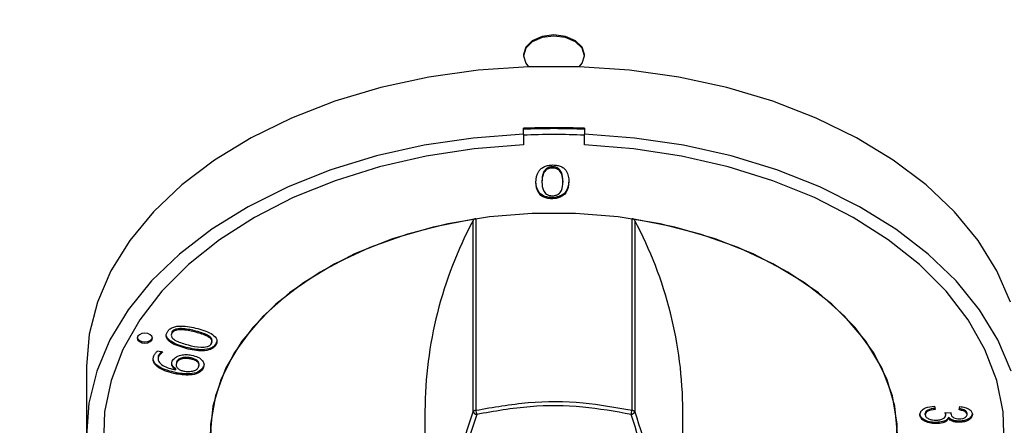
# Model space of a CAD drawing. Header units: millimetres. Extents: x 5 to 415, y 5 to 292.
# Tile 7 of 23: x 158 to 170, y 42 to 47. Entities that reach past the tile are written whole.
import ezdxf

# ---------------------------------------------------------------- set-up
doc = ezdxf.new("R2010")
doc.units = ezdxf.units.MM
doc.layers.add('ZEICHNUNG', color=7, linetype='Continuous')
doc.styles.add('SLDTEXTSTYLE0', font='TXT', dxfattribs={"width": 0.75})
doc.dimstyles.new('SLDDIMSTYLE0', dxfattribs={"dimtxt": 3.5, "dimasz": 3.302, "dimexe": 0, "dimexo": 0.0625, "dimgap": 0.875, "dimtad": 1, "dimdec": 0, "dimlfac": 5, "dimrnd": 1e-09, "dimzin": 12, "dimdsep": 46, "dimtxsty": 'SLDTEXTSTYLE0', "dimsah": 1, "dimcen": 0.09, "dimadec": 0, "dimazin": 3, "dimtfac": 1, "dimtdec": 0, "dimtofl": 0, "dimtmove": 0, "dimatfit": 3, "dimfxl": 1, "dimfrac": 2, "dimtolj": 1, "dimtzin": 12, "dimarcsym": 0})
doc.dimstyles.new('SLDDIMSTYLE2', dxfattribs={"dimtxt": 3.5, "dimasz": 3.302, "dimexe": 0, "dimexo": 0.0625, "dimgap": 0.875, "dimtad": 1, "dimdec": 0, "dimlfac": 5, "dimrnd": 1e-09, "dimzin": 12, "dimdsep": 46, "dimtxsty": 'SLDTEXTSTYLE0', "dimsah": 1, "dimcen": 0, "dimadec": 0, "dimazin": 3, "dimtfac": 1, "dimtdec": 0, "dimtofl": 0, "dimtmove": 0, "dimatfit": 3, "dimfxl": 1, "dimfrac": 2, "dimtolj": 1, "dimtzin": 12, "dimarcsym": 0})

# ---------------------------------------------------------------- blocks, each defined once
blk = doc.blocks.new('_D_8')
at = {"layer": 'ZEICHNUNG', "color": 7, "transparency": 16777216}
for q in [(164.576, 64.242), (193.579, 35.239)]:
    blk.add_line((168.819, 59.999), q, dxfattribs=at)
blk.add_solid([(168.819, 59.999), (170.794, 57.305), (171.513, 58.024)], dxfattribs=at)
at = {"layer": 'ZEICHNUNG', "color": 7, "transparency": 16777216, "insert": (191.102, 44.085), "char_height": 3.5, "attachment_point": 1, "rotation": 315, "style": 'SLDTEXTSTYLE0'}
blk.add_mtext('R30', dxfattribs=at)
blk = doc.blocks.new('_D_9')
at = {"layer": 'ZEICHNUNG', "color": 7, "transparency": 16777216}
for p, q in [((127.576, 60.242), (198.576, 60.242)), ((197.576, 60.242), (197.576, 52.242)), ((127.576, 52.242), (198.576, 52.242)), ((197.576, 52.242), (197.576, 27.223))]:
    blk.add_line(p, q, dxfattribs=at)
for points in [[(197.576, 60.242), (197.068, 56.94), (198.084, 56.94)], [(197.576, 52.242), (198.084, 55.544), (197.068, 55.544)]]:
    blk.add_solid(points, dxfattribs=at)
at = {"layer": 'ZEICHNUNG', "color": 7, "transparency": 16777216, "insert": (193.064, 27.223), "char_height": 3.5, "attachment_point": 1, "rotation": 90, "style": 'SLDTEXTSTYLE0'}
blk.add_mtext('40', dxfattribs=at)

msp = doc.modelspace()

# ---------------------------------------------------------------- linework, layer by layer
at = {"color": 7, "linetype": 'Continuous', "lineweight": 25}
for p, q in [((164.1761, 46.6916), (164.1761, 46.6763)), ((164.9761, 46.6763), (164.9761, 46.6916)), ((164.1761, 45.6496), (164.1761, 45.7262)), ((164.1761, 45.6496), (164.1761, 45.5079)), ((164.9761, 45.7262), (164.9761, 45.6496)), ((164.9761, 45.5079), (164.9761, 45.6496)), ((164.1761, 45.6367), (164.1761, 45.5079)), ((164.9761, 45.5079), (164.9761, 45.6367)), ((164.5599, 45.2215), (164.5599, 45.2062)), ((164.4195, 45.034), (164.4195, 45.0187)), ((164.6928, 45.037), (164.6928, 45.0217)), ((164.5493, 44.8039), (164.5493, 44.8192)), ((163.5173, 42.0118), (163.5173, 44.5198)), ((163.5533, 44.541), (163.5533, 42.0329)), ((165.5989, 42.0329), (165.5989, 44.541)), ((165.6349, 44.5198), (165.6349, 42.0118)), ((159.8897, 43.0702), (159.8897, 43.0549)), ((159.5744, 43.0591), (159.5744, 43.0438)), ((159.3873, 42.8098), (159.4566, 42.797)), ((159.7622, 42.8409), (159.7622, 42.8562)), ((160.1599, 42.928), (160.1484, 42.9004)), ((160.1484, 42.8851), (160.1484, 42.9004)), ((159.4008, 42.7343), (159.4008, 42.7496)), ((159.817, 42.7205), (159.817, 42.7052)), ((158.4561, 42.6051), (158.4561, 41.7241)), ((159.6265, 42.5616), (159.6269, 42.5627)), ((159.6269, 42.5627), (159.6269, 42.578)), ((159.6299, 42.643), (159.6299, 42.6239)), ((159.636, 42.6674), (159.6327, 42.641)), ((159.636, 42.6674), (159.636, 42.6521)), ((159.93, 42.6206), (159.93, 42.6397)), ((159.9856, 42.5859), (159.9856, 42.6012)), ((159.6327, 42.5075), (159.6327, 42.5228)), ((169.5588, 42.0874), (169.5675, 42.0427)), ((169.8808, 42.0371), (169.8895, 42.0819)), ((162.8873, 42.0232), (162.8873, 38.8973)), ((166.2649, 38.8975), (166.2649, 42.0232)), ((169.437, 41.9751), (169.437, 41.9905)), ((169.6975, 42.0035), (169.7764, 41.998)), ((169.7068, 41.988), (169.7038, 42.0031)), ((169.7068, 41.9727), (169.7068, 41.988)), ((169.7437, 41.9234), (169.7437, 41.9387)), ((169.7764, 41.998), (169.7754, 41.9912)), ((169.7754, 41.9912), (169.7754, 41.998)), ((169.9852, 41.9752), (169.9852, 41.9906)), ((169.578, 41.8581), (169.578, 41.8734)), ((169.8804, 41.8749), (169.8804, 41.8902))]:
    msp.add_line(p, q, dxfattribs=at)
at = {"color": 7, "linetype": 'Continuous', "lineweight": 25, "flags": 128}
for points in [[(164.9761, 46.6916), (164.9457, 46.79), (164.8589, 46.8734), (164.7292, 46.9292), (164.5761, 46.9487), (164.423, 46.9292), (164.2933, 46.8734), (164.2066, 46.79), (164.1761, 46.6916), (164.1761, 46.6916)], [(164.9084, 46.5332), (164.9457, 46.5779), (164.9761, 46.6763), (164.9457, 46.7747), (164.8589, 46.8581), (164.7292, 46.9139), (164.5761, 46.9334), (164.423, 46.9139), (164.2933, 46.8581), (164.2066, 46.7747), (164.1761, 46.6763), (164.2066, 46.5779), (164.2438, 46.5332)], [(170.553, 43.4508), (170.3757, 43.8612), (170.1305, 44.2569), (169.8201, 44.6332), (169.4482, 44.9858), (169.0192, 45.3104), (168.5381, 45.6033), (168.0106, 45.8611), (167.4428, 46.0807), (166.8413, 46.2596), (166.2134, 46.3956), (165.5662, 46.4871), (164.9074, 46.5332), (164.2448, 46.5332), (163.586, 46.4871), (162.9388, 46.3956), (162.3109, 46.2596), (161.7094, 46.0807), (161.1416, 45.8611), (160.6141, 45.6033), (160.133, 45.3104), (159.704, 44.9858), (159.3321, 44.6332), (159.0217, 44.2569), (158.7765, 43.8612), (158.5992, 43.4508), (158.492, 43.0304), (158.4561, 42.6051), (158.4561, 42.6051)], [(164.1761, 45.6496), (163.5206, 45.5991), (162.8773, 45.5034), (162.2538, 45.3638), (161.6573, 45.1818), (161.0948, 44.9596), (160.5729, 44.6997), (160.0975, 44.4051), (159.6742, 44.0794), (159.308, 43.7263), (159.0031, 43.3498), (158.7631, 42.9545), (158.5908, 42.5448), (158.488, 42.1256), (158.4562, 41.7016)], [(170.5615, 42.5448), (170.3891, 42.9545), (170.1491, 43.3498), (169.8442, 43.7263), (169.478, 44.0794), (169.0547, 44.4051), (168.5793, 44.6997), (168.0574, 44.9596), (167.4949, 45.1818), (166.8984, 45.3638), (166.2749, 45.5034), (165.6317, 45.5991), (164.9761, 45.6496)], [(164.1761, 45.5079), (163.5336, 45.4569), (162.9037, 45.361), (162.2939, 45.2214), (161.7116, 45.0396), (161.1637, 44.8179), (160.6569, 44.559), (160.1974, 44.2659), (159.7905, 43.9423), (159.4413, 43.5919), (159.1538, 43.2191), (158.9317, 42.8282), (158.7775, 42.4241), (158.6931, 42.0115), (158.6795, 41.5955)], [(164.1761, 45.5079), (163.5336, 45.4569), (162.9037, 45.361), (162.2939, 45.2214), (161.7116, 45.0396), (161.1637, 44.8179), (160.6569, 44.559), (160.1974, 44.2659), (159.7905, 43.9423), (159.4413, 43.5919), (159.1538, 43.2191), (158.9317, 42.8282), (158.7775, 42.4241), (158.6931, 42.0115), (158.6795, 41.5955)], [(170.4727, 41.5955), (170.4591, 42.0115), (170.3747, 42.4241), (170.2205, 42.8282), (169.9984, 43.2191), (169.711, 43.5919), (169.3617, 43.9423), (168.9548, 44.2659), (168.4953, 44.559), (167.9885, 44.8179), (167.4407, 45.0396), (166.8583, 45.2214), (166.2485, 45.361), (165.6186, 45.4569), (164.9761, 45.5079)], [(170.4727, 41.5955), (170.4591, 42.0115), (170.3747, 42.4241), (170.2205, 42.8282), (169.9984, 43.2191), (169.711, 43.5919), (169.3617, 43.9423), (168.9548, 44.2659), (168.4953, 44.559), (167.9885, 44.8179), (167.4407, 45.0396), (166.8583, 45.2214), (166.2485, 45.361), (165.6186, 45.4569), (164.9761, 45.5079)], [(169.0761, 41.7241), (169.0406, 42.0867), (168.9347, 42.4435), (168.7601, 42.789), (168.5195, 43.1176), (168.2167, 43.4243), (167.8565, 43.7042), (167.4445, 43.9529), (166.9873, 44.1664), (166.4921, 44.3414), (165.9667, 44.4751), (165.4193, 44.5655), (164.8587, 44.611), (164.2935, 44.611), (163.7329, 44.5655), (163.1855, 44.4751), (162.6601, 44.3414), (162.1649, 44.1664), (161.7077, 43.9529), (161.2957, 43.7042), (160.9355, 43.4243), (160.6327, 43.1176), (160.3921, 42.789), (160.2175, 42.4435), (160.1116, 42.0867), (160.0761, 41.7241)], [(163.5533, 44.541), (162.9948, 44.4322), (162.4628, 44.2779), (161.9664, 44.0806), (161.5139, 43.8437), (161.1129, 43.5711), (160.7702, 43.2675), (160.4915, 42.9379), (160.2814, 42.5879), (160.1436, 42.2234), (160.0804, 41.8504), (160.0928, 41.4754), (160.1806, 41.1045), (160.3423, 40.7441), (160.5752, 40.4001), (160.8755, 40.0784), (161.2379, 39.7844), (161.6566, 39.523), (162.1243, 39.2986), (162.6333, 39.1151)], [(166.519, 39.1151), (167.0279, 39.2986), (167.4957, 39.523), (167.9143, 39.7844), (168.2768, 40.0784), (168.577, 40.4001), (168.8099, 40.7441), (168.9716, 41.1045), (169.0594, 41.4754), (169.0718, 41.8504), (169.0086, 42.2234), (168.8708, 42.5879), (168.6608, 42.9379), (168.382, 43.2675), (168.0393, 43.5711), (167.6383, 43.8437), (167.1858, 44.0806), (166.6894, 44.2779), (166.1574, 44.4322), (165.5989, 44.541)], [(159.3199, 42.9773), (159.3122, 43.0019), (159.2906, 43.0227), (159.2581, 43.0367), (159.2199, 43.0415), (159.1816, 43.0367), (159.1491, 43.0227), (159.1275, 43.0019), (159.1199, 42.9773), (159.1275, 42.9527), (159.1491, 42.9318), (159.1816, 42.9179), (159.2199, 42.913), (159.2581, 42.9179), (159.2906, 42.9318), (159.3122, 42.9527), (159.3199, 42.9773)], [(159.1206, 42.9849), (159.1275, 42.968), (159.1491, 42.9471), (159.1816, 42.9332), (159.2199, 42.9283), (159.2581, 42.9332), (159.2906, 42.9471), (159.3122, 42.968), (159.3191, 42.9849)]]:
    msp.add_lwpolyline(points, dxfattribs=at)
at = {"color": 7, "linetype": 'Continuous', "lineweight": 25}
for centre, radius, start, end in [((164.5761, 36.2205), 9.5141, 87.5904, 92.4096), ((164.5761, 36.2388), 9.4829, 87.58248, 92.41752), ((164.5761, 36.1622), 9.4829, 87.58248, 92.41752), ((168.2746, 41.9916), 5.3874, 152.01252, 179.6644), ((163.557, 44.4934), 0.0477, 94.36532, 146.37864), ((165.5952, 44.4934), 0.0477, 33.62136, 85.63468), ((160.8776, 41.9916), 5.3874, 0.3356, 27.98748), ((163.557, 41.9854), 0.0477, 94.36532, 146.37864), ((163.9319, 42.0827), 0.3818, 187.48523, 195.90581), ((165.2203, 42.0827), 0.3818, 344.09419, 352.51477), ((165.5952, 41.9854), 0.0477, 33.62136, 85.63468), ((163.5753, 42.0432), 0.066, 208.38032, 260.74712), ((165.5769, 42.0432), 0.066, 279.25288, 331.61968)]:
    msp.add_arc(centre, radius, start, end, dxfattribs=at)
for points, knots in [([(164.3402, 45.0162), (164.3437, 45.0679), (164.3481, 45.1326), (164.4071, 45.1995), (164.4499, 45.2265), (164.5046, 45.2434), (164.5442, 45.245), (164.564, 45.2459)], [0, 0, 0, 0, 0.4990101, 0.6244174, 0.7496218, 0.8746942, 1, 1, 1, 1]), ([(164.5599, 45.2215), (164.5448, 45.2206), (164.5147, 45.2187), (164.4656, 45.1942), (164.4233, 45.1303), (164.4211, 45.0726), (164.4195, 45.034)], [0, 0, 0, 0, 0.1248956, 0.2496763, 0.4988738, 1, 1, 1, 1]), ([(164.5599, 45.2062), (164.5448, 45.2052), (164.5147, 45.2033), (164.4656, 45.1788), (164.4233, 45.115), (164.4211, 45.0572), (164.4195, 45.0187)], [0, 0, 0, 0, 0.12489559, 0.2496763, 0.49887375, 1, 1, 1, 1]), ([(164.6928, 45.037), (164.6913, 45.0745), (164.6889, 45.1308), (164.6505, 45.1934), (164.604, 45.2185), (164.5746, 45.2205), (164.5599, 45.2215)], [0, 0, 0, 0, 0.5011271, 0.7504541, 0.8752021, 1, 1, 1, 1]), ([(164.6928, 45.0217), (164.6913, 45.0592), (164.6889, 45.1155), (164.6505, 45.1781), (164.604, 45.2032), (164.5746, 45.2052), (164.5599, 45.2062)], [0, 0, 0, 0, 0.5011271, 0.7504541, 0.8752021, 1, 1, 1, 1]), ([(164.564, 45.2459), (164.5828, 45.2451), (164.6204, 45.2435), (164.6726, 45.2277), (164.7125, 45.2015), (164.766, 45.1371), (164.7694, 45.0757), (164.7722, 45.0266)], [0, 0, 0, 0, 0.1252801, 0.250298, 0.375379, 0.5007338, 1, 1, 1, 1]), ([(164.5493, 44.8192), (164.531, 44.82), (164.4943, 44.8217), (164.4275, 44.8428), (164.3488, 44.9123), (164.3436, 44.9838), (164.3402, 45.0315)], [0, 0, 0, 0, 0.1255814, 0.250972, 0.500147, 1, 1, 1, 1]), ([(164.5493, 44.8039), (164.531, 44.8047), (164.4943, 44.8064), (164.4275, 44.8275), (164.3488, 44.897), (164.3436, 44.9685), (164.3402, 45.0162)], [0, 0, 0, 0, 0.1255814, 0.250972, 0.500147, 1, 1, 1, 1]), ([(164.4195, 45.0187), (164.421, 44.9821), (164.4233, 44.9275), (164.4663, 44.8675), (164.5145, 44.846), (164.5429, 44.8444), (164.5571, 44.8435)], [0, 0, 0, 0, 0.5009404, 0.7500457, 0.8749465, 1, 1, 1, 1]), ([(164.7722, 45.042), (164.7685, 44.9915), (164.763, 44.916), (164.6782, 44.8433), (164.6073, 44.8217), (164.5686, 44.82), (164.5493, 44.8192)], [0, 0, 0, 0, 0.49976677, 0.74895384, 0.87440521, 1, 1, 1, 1]), ([(164.7722, 45.0266), (164.7685, 44.9762), (164.763, 44.9007), (164.6782, 44.828), (164.6073, 44.8064), (164.5686, 44.8047), (164.5493, 44.8039)], [0, 0, 0, 0, 0.4997668, 0.7489538, 0.8744052, 1, 1, 1, 1]), ([(164.5571, 44.8435), (164.5715, 44.8444), (164.6002, 44.8462), (164.6477, 44.8689), (164.6889, 44.9298), (164.6912, 44.9849), (164.6928, 45.0217)], [0, 0, 0, 0, 0.1249463, 0.2498023, 0.4989729, 1, 1, 1, 1]), ([(159.7622, 42.8409), (159.6888, 42.8627), (159.5969, 42.8899), (159.523, 42.9507), (159.5005, 42.9866), (159.497, 43.0256), (159.5098, 43.0499), (159.5162, 43.0621)], [0, 0, 0, 0, 0.4989878, 0.6243964, 0.7495774, 0.8747085, 1, 1, 1, 1]), ([(159.5162, 43.0621), (159.5244, 43.073), (159.5409, 43.0949), (159.5837, 43.12), (159.6366, 43.1341), (159.75, 43.1414), (159.8401, 43.1202), (159.912, 43.1032)], [0, 0, 0, 0, 0.1252661, 0.2502993, 0.3754203, 0.5007674, 1, 1, 1, 1]), ([(159.8897, 43.0702), (159.8351, 43.0835), (159.7532, 43.1035), (159.6482, 43.1032), (159.5952, 43.0843), (159.5814, 43.0675), (159.5744, 43.0591)], [0, 0, 0, 0, 0.5010564, 0.7503108, 0.8751121, 1, 1, 1, 1]), ([(159.8897, 43.0549), (159.8351, 43.0682), (159.7532, 43.0881), (159.6482, 43.0879), (159.5952, 43.0689), (159.5814, 43.0522), (159.5744, 43.0438)], [0, 0, 0, 0, 0.5010564, 0.7503108, 0.8751121, 1, 1, 1, 1]), ([(160.0921, 42.9207), (160.0963, 42.9296), (160.1047, 42.9473), (160.0916, 42.9844), (160.0207, 43.033), (159.9422, 43.0553), (159.8897, 43.0702)], [0, 0, 0, 0, 0.1250147, 0.24988156, 0.49898681, 1, 1, 1, 1]), ([(159.912, 43.1032), (159.9835, 43.0818), (160.0906, 43.0497), (160.1629, 42.9712), (160.1669, 42.9206), (160.1546, 42.8969), (160.1484, 42.8851)], [0, 0, 0, 0, 0.4997726, 0.7489387, 0.8743866, 1, 1, 1, 1]), ([(159.7622, 42.8562), (159.6881, 42.8779), (159.5953, 42.9052), (159.5243, 42.9661), (159.5044, 42.9904), (159.5036, 43.0037), (159.5035, 43.0044)], [0, 0, 0, 0, 0.6599484, 0.8258106, 0.9913718, 1, 1, 1, 1]), ([(159.5744, 43.0438), (159.57, 43.0345), (159.5613, 43.0159), (159.5762, 42.9772), (159.6514, 42.9272), (159.7336, 42.9038), (159.7885, 42.8882)], [0, 0, 0, 0, 0.1249556, 0.2498481, 0.4989909, 1, 1, 1, 1]), ([(160.0921, 42.9054), (160.0963, 42.9143), (160.1047, 42.932), (160.0916, 42.9691), (160.0207, 43.0177), (159.9422, 43.04), (159.8897, 43.0549)], [0, 0, 0, 0, 0.1250147, 0.2498816, 0.4989868, 1, 1, 1, 1]), ([(159.3382, 42.7447), (159.3445, 42.7578), (159.3557, 42.7811), (159.3777, 42.8011), (159.3873, 42.8098)], [0, 0, 0, 0, 0.5603338, 1, 1, 1, 1]), ([(160.1484, 42.9004), (160.1403, 42.8897), (160.124, 42.8685), (160.068, 42.8366), (159.9377, 42.8159), (159.8324, 42.8401), (159.7622, 42.8562)], [0, 0, 0, 0, 0.12555856, 0.25098821, 0.50019323, 1, 1, 1, 1]), ([(160.1484, 42.8851), (160.1403, 42.8744), (160.124, 42.8532), (160.068, 42.8213), (159.9377, 42.8006), (159.8324, 42.8247), (159.7622, 42.8409)], [0, 0, 0, 0, 0.1255586, 0.2509882, 0.5001932, 1, 1, 1, 1]), ([(159.7885, 42.8882), (159.8417, 42.8753), (159.9213, 42.856), (160.0241, 42.8598), (160.0725, 42.881), (160.0855, 42.8973), (160.0921, 42.9054)], [0, 0, 0, 0, 0.5009695, 0.7499459, 0.8748708, 1, 1, 1, 1]), ([(159.6327, 42.5075), (159.5487, 42.5281), (159.4228, 42.5591), (159.3366, 42.6462), (159.3241, 42.703), (159.3335, 42.7308), (159.3382, 42.7447)], [0, 0, 0, 0, 0.4986168, 0.7485333, 0.8742045, 1, 1, 1, 1]), ([(159.6327, 42.5228), (159.5503, 42.5435), (159.4266, 42.5747), (159.3394, 42.6536), (159.3341, 42.6871), (159.3332, 42.6926)], [0, 0, 0, 0, 0.6251103, 0.9384279, 1, 1, 1, 1]), ([(159.4008, 42.7343), (159.3975, 42.724), (159.3907, 42.7033), (159.4021, 42.6613), (159.4707, 42.5988), (159.5642, 42.5765), (159.6265, 42.5616)], [0, 0, 0, 0, 0.12563408, 0.25115904, 0.50092337, 1, 1, 1, 1]), ([(159.4424, 42.7996), (159.4342, 42.7931), (159.4155, 42.7781), (159.4061, 42.7599), (159.4008, 42.7496)], [0, 0, 0, 0, 0.4391531, 1, 1, 1, 1]), ([(159.4566, 42.797), (159.443, 42.7864), (159.4187, 42.7676), (159.4063, 42.7445), (159.4008, 42.7343)], [0, 0, 0, 0, 0.5597555, 1, 1, 1, 1]), ([(159.6269, 42.5627), (159.6145, 42.571), (159.5899, 42.5875), (159.5654, 42.6267), (159.5735, 42.656), (159.5785, 42.6739)], [0, 0, 0, 0, 0.280881, 0.5612673, 1, 1, 1, 1]), ([(159.5785, 42.6739), (159.5895, 42.6919), (159.6115, 42.7278), (159.6849, 42.7579), (159.7614, 42.7652), (159.8069, 42.7585), (159.8298, 42.7552)], [0, 0, 0, 0, 0.2798182, 0.5586925, 0.7790185, 1, 1, 1, 1]), ([(159.817, 42.7205), (159.7963, 42.7235), (159.7552, 42.7296), (159.6957, 42.7211), (159.6533, 42.6975), (159.6418, 42.6774), (159.636, 42.6674)], [0, 0, 0, 0, 0.2808568, 0.5599824, 0.7795512, 1, 1, 1, 1]), ([(159.817, 42.7052), (159.7963, 42.7082), (159.7552, 42.7142), (159.6957, 42.7058), (159.6533, 42.6822), (159.6418, 42.6621), (159.636, 42.6521)], [0, 0, 0, 0, 0.2808568, 0.5599824, 0.7795512, 1, 1, 1, 1]), ([(159.9262, 42.6379), (159.9272, 42.6433), (159.9305, 42.6618), (159.9034, 42.6881), (159.8632, 42.7101), (159.8324, 42.717), (159.817, 42.7205)], [0, 0, 0, 0, 0.1355547, 0.4704179, 0.7349293, 1, 1, 1, 1]), ([(159.9245, 42.5992), (159.9279, 42.6125), (159.9345, 42.6391), (159.9041, 42.6729), (159.863, 42.6948), (159.8323, 42.7017), (159.817, 42.7052)], [0, 0, 0, 0, 0.279133, 0.5583778, 0.7789557, 1, 1, 1, 1]), ([(159.8298, 42.7552), (159.86, 42.7478), (159.9203, 42.7329), (159.9775, 42.686), (160.0006, 42.6339), (159.9906, 42.6019), (159.9856, 42.5859)], [0, 0, 0, 0, 0.2801455, 0.559553, 0.7796235, 1, 1, 1, 1]), ([(159.6269, 42.578), (159.6142, 42.5863), (159.5889, 42.6028), (159.5784, 42.6249), (159.5732, 42.636)], [0, 0, 0, 0, 0.5004406, 1, 1, 1, 1]), ([(159.636, 42.6521), (159.6324, 42.6394), (159.6252, 42.6141), (159.6491, 42.5806), (159.685, 42.5569), (159.7141, 42.5497), (159.7287, 42.5461)], [0, 0, 0, 0, 0.2797222, 0.5590734, 0.7795454, 1, 1, 1, 1]), ([(159.9856, 42.6012), (159.9712, 42.5802), (159.9426, 42.5382), (159.8062, 42.4986), (159.7021, 42.5131), (159.6327, 42.5228)], [0, 0, 0, 0, 0.2497575, 0.4998458, 1, 1, 1, 1]), ([(159.9856, 42.5859), (159.9712, 42.5649), (159.9426, 42.5229), (159.8062, 42.4832), (159.7021, 42.4978), (159.6327, 42.5075)], [0, 0, 0, 0, 0.2497575, 0.4998458, 1, 1, 1, 1]), ([(159.7287, 42.5461), (159.7505, 42.5432), (159.7941, 42.5374), (159.8557, 42.5464), (159.9048, 42.5676), (159.918, 42.5887), (159.9245, 42.5992)], [0, 0, 0, 0, 0.2805368, 0.5605125, 0.7801982, 1, 1, 1, 1]), ([(163.5533, 42.0329), (163.7814, 42.0731), (164.2441, 42.1545), (164.9387, 42.1509), (165.386, 42.071), (165.5989, 42.0329)], [0, 0, 0, 0, 0.3374639, 0.684704, 1, 1, 1, 1]), ([(165.5875, 41.978), (165.377, 42.016), (164.9413, 42.0945), (164.2546, 42.0997), (163.7969, 42.019), (163.5647, 41.978)], [0, 0, 0, 0, 0.3153151, 0.6526754, 1, 1, 1, 1]), ([(169.3674, 41.9758), (169.3711, 41.993), (169.3786, 42.0274), (169.449, 42.074), (169.5172, 42.0824), (169.5588, 42.0874)], [0, 0, 0, 0, 0.2799899, 0.5605586, 1, 1, 1, 1]), ([(169.5675, 42.058), (169.5332, 42.0535), (169.4854, 42.0471), (169.4416, 42.0167), (169.4386, 41.9992), (169.437, 41.9905)], [0, 0, 0, 0, 0.5596241, 0.779834, 1, 1, 1, 1]), ([(169.5675, 42.0427), (169.5332, 42.0382), (169.4854, 42.0318), (169.4416, 42.0014), (169.4386, 41.9839), (169.437, 41.9751)], [0, 0, 0, 0, 0.5596241, 0.779834, 1, 1, 1, 1]), ([(169.9852, 41.9906), (169.9833, 42), (169.9796, 42.0189), (169.9409, 42.0445), (169.9036, 42.0494), (169.8808, 42.0524)], [0, 0, 0, 0, 0.2800375, 0.5599534, 1, 1, 1, 1]), ([(169.9852, 41.9752), (169.9833, 41.9847), (169.9796, 42.0036), (169.9409, 42.0292), (169.9036, 42.0341), (169.8808, 42.0371)], [0, 0, 0, 0, 0.2800375, 0.5599534, 1, 1, 1, 1]), ([(169.8895, 42.0819), (169.913, 42.0787), (169.96, 42.0725), (170.0161, 42.0472), (170.0497, 42.0128), (170.0531, 41.9886), (170.0548, 41.9765)], [0, 0, 0, 0, 0.2807011, 0.5600496, 0.779945, 1, 1, 1, 1]), ([(163.5647, 41.978), (163.431, 41.5613), (163.165, 40.7321), (162.9452, 39.5604), (162.9457, 38.8833), (162.946, 38.5398)], [0, 0, 0, 0, 0.3322861, 0.6611401, 1, 1, 1, 1]), ([(166.2062, 38.5398), (166.2068, 38.8761), (166.208, 39.546), (165.9919, 40.7157), (165.7236, 41.5534), (165.5875, 41.978)], [0, 0, 0, 0, 0.3319751, 0.6613399, 1, 1, 1, 1]), ([(169.578, 41.8734), (169.5488, 41.8749), (169.4903, 41.8778), (169.4209, 41.9074), (169.3749, 41.9469), (169.3699, 41.9764), (169.3674, 41.9912)], [0, 0, 0, 0, 0.2804019, 0.5599334, 0.7800576, 1, 1, 1, 1]), ([(169.578, 41.8581), (169.5488, 41.8596), (169.4903, 41.8625), (169.4209, 41.8921), (169.3749, 41.9316), (169.3699, 41.9611), (169.3674, 41.9758)], [0, 0, 0, 0, 0.2804019, 0.5599334, 0.7800576, 1, 1, 1, 1]), ([(169.437, 41.9751), (169.4403, 41.9632), (169.4469, 41.9391), (169.4884, 41.9162), (169.533, 41.9043), (169.5625, 41.9034), (169.5772, 41.9029)], [0, 0, 0, 0, 0.2781438, 0.5580601, 0.7788433, 1, 1, 1, 1]), ([(169.5772, 41.9029), (169.5949, 41.9037), (169.6304, 41.9052), (169.6737, 41.9219), (169.7022, 41.9458), (169.7052, 41.9637), (169.7068, 41.9727)], [0, 0, 0, 0, 0.2806073, 0.5601151, 0.7800882, 1, 1, 1, 1]), ([(169.7437, 41.9387), (169.7361, 41.927), (169.7209, 41.9034), (169.6588, 41.8784), (169.6086, 41.8753), (169.578, 41.8734)], [0, 0, 0, 0, 0.2796362, 0.5598231, 1, 1, 1, 1]), ([(169.7437, 41.9234), (169.7361, 41.9116), (169.7209, 41.8881), (169.6588, 41.8631), (169.6086, 41.86), (169.578, 41.8581)], [0, 0, 0, 0, 0.2796362, 0.5598231, 1, 1, 1, 1]), ([(169.7068, 41.9727), (169.706, 41.9786), (169.7045, 41.9891), (169.6997, 41.9991), (169.6975, 42.0035)], [0, 0, 0, 0, 0.5596945, 1, 1, 1, 1]), ([(169.8804, 41.8902), (169.8651, 41.8909), (169.8346, 41.8922), (169.7827, 41.906), (169.7585, 41.9263), (169.7437, 41.9387)], [0, 0, 0, 0, 0.28101009, 0.56168111, 1, 1, 1, 1]), ([(169.8804, 41.8749), (169.8651, 41.8756), (169.8346, 41.8769), (169.7827, 41.8907), (169.7585, 41.911), (169.7437, 41.9234)], [0, 0, 0, 0, 0.2810101, 0.5616811, 1, 1, 1, 1]), ([(169.7754, 41.9912), (169.7769, 41.9806), (169.7797, 41.9595), (169.8079, 41.9348), (169.8456, 41.9214), (169.8714, 41.9202), (169.8843, 41.9197)], [0, 0, 0, 0, 0.28015194, 0.55926402, 0.77937169, 1, 1, 1, 1]), ([(170.0548, 41.9918), (170.0514, 41.976), (170.0447, 41.9444), (169.9952, 41.9112), (169.9383, 41.8927), (169.8997, 41.8911), (169.8804, 41.8902)], [0, 0, 0, 0, 0.2790548, 0.5587479, 0.7791879, 1, 1, 1, 1]), ([(170.0548, 41.9765), (170.0514, 41.9607), (170.0447, 41.929), (169.9952, 41.8959), (169.9383, 41.8774), (169.8997, 41.8757), (169.8804, 41.8749)], [0, 0, 0, 0, 0.2790548, 0.5587479, 0.7791879, 1, 1, 1, 1]), ([(169.8843, 41.9197), (169.8983, 41.9203), (169.9261, 41.9215), (169.9598, 41.9352), (169.9817, 41.9541), (169.984, 41.9682), (169.9852, 41.9752)], [0, 0, 0, 0, 0.280461, 0.5598856, 0.7799956, 1, 1, 1, 1])]:
    msp.add_open_spline(points, degree=3, knots=knots, dxfattribs=at)
at = {"color": 8, "linetype": 'Continuous', "lineweight": 25}
for points, knots in [([(162.9065, 38.897), (162.9074, 39.1267), (162.9097, 39.7011), (163.1136, 40.7562), (163.3836, 41.5961), (163.5173, 42.0118)], [0, 0, 0, 0, 0.2517989, 0.6296508, 1, 1, 1, 1]), ([(165.6349, 42.0118), (165.7676, 41.5994), (166.0365, 40.7636), (166.2418, 39.7077), (166.2444, 39.1303), (166.2454, 38.8972)], [0, 0, 0, 0, 0.36736564, 0.74456782, 1, 1, 1, 1])]:
    msp.add_open_spline(points, degree=3, knots=knots, dxfattribs=at)

# ---------------------------------------------------------------- dimensions: what is measured, and where the dimension line sits
at = {"layer": 'ZEICHNUNG', "color": 7}
dim = msp.add_radius_dim(center=(164.5761, 64.2418), mpoint=(168.8187, 59.9992), dimstyle='SLDDIMSTYLE2', dxfattribs=at)
dim.commit()
dim.dimension.update_dxf_attribs({"geometry": '_D_8', "text_midpoint": (190.8214, 37.9965), "dimtype": 164})
dim = msp.add_linear_dim(base=(197.5761, 52.2418), p1=(126.5761, 60.2418), p2=(126.5761, 52.2418), angle=90, dimstyle='SLDDIMSTYLE0', dxfattribs=at)
dim.commit()
dim.dimension.update_dxf_attribs({"geometry": '_D_9', "text_midpoint": (197.5761, 29.8089), "dimtype": 160})

doc.saveas('drawing.dxf')
